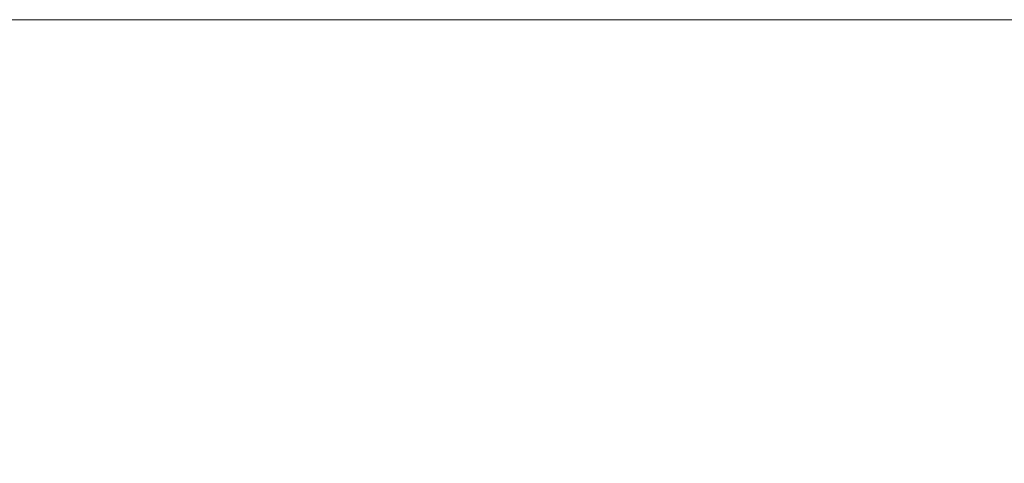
# Model space of a CAD drawing. Header units: millimetres. Extents: x 0 to 594, y 0 to 420.
# Tile 57 of 256: x 167 to 194, y 186 to 198. Entities that reach past the tile are written whole.
import ezdxf

# ---------------------------------------------------------------- set-up
doc = ezdxf.new("R2010")
doc.units = ezdxf.units.MM
doc.layers.add('1', color=7, linetype='Continuous', true_color=0xffffff)
doc.styles.add('Arial', font='txt')
doc.dimstyles.get("Standard").update_dxf_attribs({"dimtxt": 0.18, "dimasz": 0.18, "dimexe": 0.18, "dimexo": 0.0625, "dimgap": 0.09, "dimtad": 0, "dimtih": 1, "dimtoh": 1, "dimdec": 4, "dimzin": 0, "dimdsep": 46, "dimtxsty": 'Standard', "dimcen": 0.09, "dimadec": 0, "dimazin": 0, "dimtfac": 1, "dimtdec": 4, "dimtofl": 0, "dimtmove": 0, "dimatfit": 3, "dimfxl": 0, "dimtolj": 1, "dimtzin": 0, "dimarcsym": 0})

# ---------------------------------------------------------------- blocks, each defined once
blk = doc.blocks.new('_U10')
at = {"layer": '1', "color": 18, "lineweight": 18}
for p, q in [((202.097, 198.443), (40.244, 198.443)), ((42.244, 198.443), (42.244, 169.913)), ((42.244, 127.437), (42.244, 157.746)), ((257.513, 127.437), (40.244, 127.437))]:
    blk.add_line(p, q, dxfattribs=at)
at = {"layer": '1', "color": 18}
for points in [[(42.244, 198.443), (43.181, 194.943), (41.306, 194.943)], [(42.244, 127.437), (41.306, 130.937), (43.181, 130.937)]]:
    blk.add_solid(points, dxfattribs=at)
at = {"layer": '1', "color": 18, "linetype": 'Continuous', "lineweight": 13, "insert": (45.222, 159.404), "char_height": 3.5, "attachment_point": 7, "rotation": 90, "line_spacing_factor": 1.047437, "style": 'Arial'}
blk.add_mtext('\\fArial|b0|i0;\\W1.0000;1.42', dxfattribs=at)

msp = doc.modelspace()

# ---------------------------------------------------------------- dimensions: what is measured, and where the dimension line sits
at = {"layer": '1', "color": 18, "linetype": 'Continuous', "lineweight": 13}
dim = msp.add_linear_dim(base=(42.244, 198.443), p1=(257.513, 127.437), p2=(202.097, 198.443), angle=90, dimstyle='Standard', override={"dimtxt": 3.5, "dimasz": 3.5, "dimexe": 2, "dimexo": 0, "dimgap": 1.5, "dimtih": 0, "dimtoh": 0, "dimdec": 2, "dimlfac": 0.02, "dimdsep": 46, "dimlunit": 2, "dimtxsty": 'Arial', "dimsah": 1, "dimse1": 0, "dimse2": 0, "dimsd1": 0, "dimsd2": 0, "dimclrd": 18, "dimclre": 18, "dimclrt": 18, "dimtol": 0, "dimtm": -0.1, "dimtfac": 1, "dimtdec": 2, "dimtofl": 1, "dimtmove": 0, "dimlwd": 18, "dimlwe": 18}, dxfattribs=at)
dim.commit()
dim.dimension.update_dxf_attribs({"geometry": '_U10', "text_midpoint": (42.244, 163.829), "dimtype": 160})

doc.saveas('drawing.dxf')
